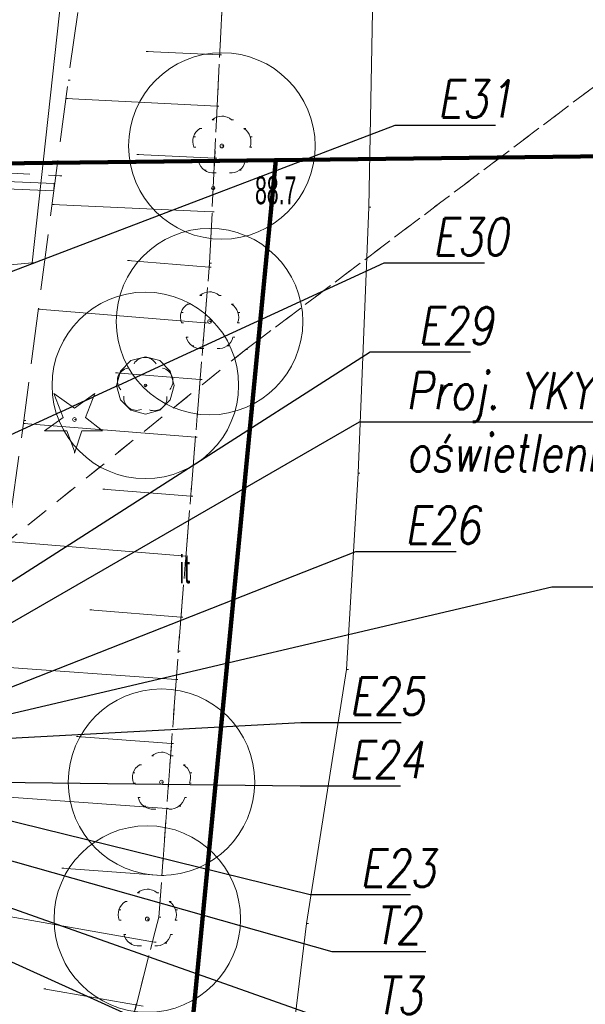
# Model space of a CAD drawing. Extents: x -198213 to 5540361, y 56395 to 5961443.
# Tile 69 of 76: x 5539607 to 5539623, y 5961331 to 5961357. Entities that reach past the tile are written whole.
import ezdxf
from ezdxf import colors
from ezdxf.entities.mleader import LeaderData, LeaderLine
from ezdxf.math import Vec2, Vec3

# ---------------------------------------------------------------- set-up
doc = ezdxf.new("R2010")
doc.units = 0
doc.header["$MEASUREMENT"] = 0
for name, pattern in [('L_0_03', [1, 0.5, -0.5]), ('L_0_06', [2, 1.5, -0.5]), ('Long Dashed', [2400, 1200, -1200]), ('Wipeout_Contour', [1000, 0, -1000])]:
    doc.linetypes.add(name, pattern=pattern)
for name, color, linetype, lineweight in [('$ IE_OPISY', 7, 'Continuous', 25), ('000_Inne__niezydentyfikowane__Nr_Pióra__7', 8, 'Continuous', 13), ('0_Nr_Pióra__7', 8, 'Continuous', 13), ('217_kontur_klasyfikacyjny_Nr_Pióra__3', 8, 'Continuous', 18), ('218_kontur_uzytku_gruntowego_Nr_Pióra__3', 8, 'Continuous', 18), ('219_dzialka_ewidencyjna_Nr_Pióra__96', 8, 'Continuous', 13), ('ARCH MAPA RUSINOWO_Nr_Pióra__60', 8, 'Continuous', 211), ('Arch opisy_Nr_Pióra__80', 8, 'Continuous', 211), ('Arch schody_Nr_Pióra__21', 8, 'Continuous', 9), ('Arch zieleń_Nr_Pióra__4', 8, 'Continuous', 9), ('drzewo_lisciaste_Nr_Pióra__7', 8, 'Continuous', 13), ('inny_obiekt_zagospodarowania_terenu_Atr17_Nr_Pióra__7', 8, 'Continuous', 13), ('inny_obiekt_zagospodarowania_terenu_Nr_Pióra__7', 8, 'Continuous', 13), ('IT_Nr_Pióra__96', 8, 'Continuous', 13), ('OT_ZagospodarowanieTerenu_P_Nr_Pióra__96', 8, 'Continuous', 13), ('pikieta_naturalna_Atr2_Nr_Pióra__7', 8, 'Continuous', 13), ('pikieta_naturalna_Nr_Pióra__7', 8, 'Continuous', 13), ('przewod_gazowy_Nr_Pióra__7', 8, 'Continuous', 13), ('przewod_telekomunikacyjny_podziemny_Nr_Pióra__7', 8, 'Continuous', 13), ('skarpa_nieumocniona_Nr_Pióra__7', 8, 'Continuous', 13)]:
    doc.layers.add(name, color=color, linetype=linetype, lineweight=lineweight)
doc.layers.add('OT_ZagospodarowanieTerenu_P', color=8, linetype='Continuous')
doc.styles.add('1. Elektrobau_02.2024', font='romans.shx', dxfattribs={"width": 0.8, "oblique": 10})
doc.styles.add('GENERATED_STYLE_8', font='ARIALN.TTF')

msp = doc.modelspace()

# ---------------------------------------------------------------- linework, layer by layer
at = {"layer": '000_Inne__niezydentyfikowane__Nr_Pióra__7', "linetype": 'Continuous', "flags": 128}
for points in [[(5539612.75, 5961356.26), (5539610.78, 5961356.35)], [(5539612.68, 5961354.89), (5539608.63, 5961355.09)], [(5539612.62, 5961353.49), (5539610.53, 5961353.59)], [(5539612.55, 5961352.05), (5539608.26, 5961352.25)], [(5539612.47, 5961350.57), (5539610.28, 5961350.75)], [(5539612.35, 5961349.08), (5539607.89, 5961349.44)], [(5539611.98, 5961344.43), (5539609.62, 5961344.62)], [(5539611.85, 5961342.82), (5539607.05, 5961343.21)], [(5539611.71, 5961341.18), (5539609.27, 5961341.38)], [(5539611.58, 5961339.51), (5539606.6, 5961339.87)], [(5539611.46, 5961337.8), (5539608.91, 5961337.98)], [(5539611.33, 5961336.05), (5539606.11, 5961336.43)], [(5539611.2, 5961334.26), (5539608.52, 5961334.45)], [(5539611, 5961332.47), (5539605.88, 5961333.37)], [(5539610.7, 5961330.75), (5539608.04, 5961331.22)]]:
    msp.add_lwpolyline(points, dxfattribs=at)
at = {"layer": '0_Nr_Pióra__7', "linetype": 'Continuous'}
for p, q in [((5539610.78, 5961356.35), (5539610.83, 5961356.35)), ((5539612.75, 5961356.26), (5539612.8, 5961356.26)), ((5539608.69, 5961355.58), (5539608.74, 5961355.58)), ((5539608.63, 5961355.09), (5539608.68, 5961355.09)), ((5539612.68, 5961354.89), (5539612.73, 5961354.89)), ((5539612.549, 5961354.523), (5539612.599, 5961354.523)), ((5539612.81, 5961354.62), (5539612.86, 5961354.62)), ((5539613.071, 5961354.523), (5539613.121, 5961354.523)), ((5539612.222, 5961354.286), (5539612.272, 5961354.286)), ((5539613.398, 5961354.286), (5539613.448, 5961354.286)), ((5539612.05, 5961354.068), (5539612.1, 5961354.068)), ((5539613.57, 5961354.068), (5539613.62, 5961354.068)), ((5539610.53, 5961353.59), (5539610.58, 5961353.59)), ((5539612.061, 5961353.791), (5539612.111, 5961353.791)), ((5539612.81, 5961353.82), (5539612.86, 5961353.82)), ((5539613.559, 5961353.791), (5539613.609, 5961353.791)), ((5539612.186, 5961353.405), (5539612.236, 5961353.405)), ((5539612.62, 5961353.49), (5539612.67, 5961353.49)), ((5539613.434, 5961353.405), (5539613.484, 5961353.405)), ((5539612.34, 5961353.172), (5539612.39, 5961353.172)), ((5539612.609, 5961353.097), (5539612.659, 5961353.097)), ((5539613.011, 5961353.097), (5539613.061, 5961353.097)), ((5539613.28, 5961353.172), (5539613.33, 5961353.172)), ((5539608.47, 5961353.015), (5539608.52, 5961353.015)), ((5539612.58, 5961352.69), (5539612.63, 5961352.69)), ((5539608.26, 5961352.25), (5539608.31, 5961352.25)), ((5539612.55, 5961352.05), (5539612.6, 5961352.05)), ((5539616.75, 5961352.18), (5539616.8, 5961352.18)), ((5539607.72, 5961350.69), (5539607.77, 5961350.69)), ((5539610.28, 5961350.75), (5539610.33, 5961350.75)), ((5539612.48, 5961350.68), (5539612.53, 5961350.68)), ((5539612.47, 5961350.57), (5539612.52, 5961350.57)), ((5539612.48, 5961349.91), (5539612.53, 5961349.91)), ((5539612.219, 5961349.813), (5539612.269, 5961349.813)), ((5539612.741, 5961349.813), (5539612.791, 5961349.813)), ((5539607.89, 5961349.44), (5539607.94, 5961349.44)), ((5539611.72, 5961349.358), (5539611.77, 5961349.358)), ((5539611.892, 5961349.576), (5539611.942, 5961349.576)), ((5539613.068, 5961349.576), (5539613.118, 5961349.576)), ((5539613.24, 5961349.358), (5539613.29, 5961349.358)), ((5539612.48, 5961349.11), (5539612.53, 5961349.11)), ((5539611.731, 5961349.081), (5539611.781, 5961349.081)), ((5539612.35, 5961349.08), (5539612.4, 5961349.08)), ((5539613.229, 5961349.081), (5539613.279, 5961349.081)), ((5539611.856, 5961348.695), (5539611.906, 5961348.695)), ((5539613.104, 5961348.695), (5539613.154, 5961348.695)), ((5539612.01, 5961348.462), (5539612.06, 5961348.462)), ((5539612.279, 5961348.387), (5539612.329, 5961348.387)), ((5539612.681, 5961348.387), (5539612.731, 5961348.387)), ((5539612.95, 5961348.462), (5539613, 5961348.462)), ((5539613.45, 5961348.36), (5539613.5, 5961348.36)), ((5539612.23, 5961347.56), (5539612.28, 5961347.56)), ((5539607.5, 5961346.46), (5539607.55, 5961346.46)), ((5539607.49, 5961346.38), (5539607.54, 5961346.38)), ((5539612.1, 5961346.01), (5539612.15, 5961346.01)), ((5539616.46, 5961345.05), (5539616.51, 5961345.05)), ((5539609.62, 5961344.62), (5539609.67, 5961344.62)), ((5539611.98, 5961344.43), (5539612.03, 5961344.43)), ((5539611.85, 5961342.82), (5539611.9, 5961342.82)), ((5539609.27, 5961341.38), (5539609.32, 5961341.38)), ((5539611.71, 5961341.18), (5539611.76, 5961341.18)), ((5539611.64, 5961340.27), (5539611.69, 5961340.27)), ((5539616.15, 5961339.78), (5539616.2, 5961339.78)), ((5539611.58, 5961339.51), (5539611.63, 5961339.51)), ((5539608.91, 5961337.98), (5539608.96, 5961337.98)), ((5539611.46, 5961337.8), (5539611.51, 5961337.8)), ((5539611.19, 5961337.56), (5539611.24, 5961337.56)), ((5539610.602, 5961337.226), (5539610.652, 5961337.226)), ((5539610.929, 5961337.463), (5539610.979, 5961337.463)), ((5539611.451, 5961337.463), (5539611.501, 5961337.463)), ((5539611.778, 5961337.226), (5539611.828, 5961337.226)), ((5539610.43, 5961337.008), (5539610.48, 5961337.008)), ((5539611.95, 5961337.008), (5539612, 5961337.008)), ((5539610.441, 5961336.731), (5539610.491, 5961336.731)), ((5539611.19, 5961336.76), (5539611.24, 5961336.76)), ((5539611.939, 5961336.731), (5539611.989, 5961336.731)), ((5539610.566, 5961336.345), (5539610.616, 5961336.345)), ((5539611.814, 5961336.345), (5539611.864, 5961336.345)), ((5539610.72, 5961336.112), (5539610.77, 5961336.112)), ((5539610.989, 5961336.037), (5539611.039, 5961336.037)), ((5539611.33, 5961336.05), (5539611.38, 5961336.05)), ((5539611.391, 5961336.037), (5539611.441, 5961336.037)), ((5539611.66, 5961336.112), (5539611.71, 5961336.112)), ((5539608.52, 5961334.45), (5539608.57, 5961334.45)), ((5539611.2, 5961334.26), (5539611.25, 5961334.26)), ((5539610.549, 5961333.793), (5539610.599, 5961333.793)), ((5539610.81, 5961333.89), (5539610.86, 5961333.89)), ((5539611.071, 5961333.793), (5539611.121, 5961333.793)), ((5539610.222, 5961333.556), (5539610.272, 5961333.556)), ((5539611.398, 5961333.556), (5539611.448, 5961333.556)), ((5539610.05, 5961333.338), (5539610.1, 5961333.338)), ((5539611.57, 5961333.338), (5539611.62, 5961333.338)), ((5539610.061, 5961333.061), (5539610.111, 5961333.061)), ((5539610.81, 5961333.09), (5539610.86, 5961333.09)), ((5539611.12, 5961333.14), (5539611.17, 5961333.14)), ((5539611.559, 5961333.061), (5539611.609, 5961333.061)), ((5539615.08, 5961332.97), (5539615.13, 5961332.97)), ((5539610.186, 5961332.675), (5539610.236, 5961332.675)), ((5539611, 5961332.47), (5539611.05, 5961332.47)), ((5539611.434, 5961332.675), (5539611.484, 5961332.675)), ((5539610.34, 5961332.442), (5539610.39, 5961332.442)), ((5539610.609, 5961332.367), (5539610.659, 5961332.367)), ((5539611.011, 5961332.367), (5539611.061, 5961332.367)), ((5539611.28, 5961332.442), (5539611.33, 5961332.442)), ((5539608.04, 5961331.22), (5539608.09, 5961331.22))]:
    msp.add_line(p, q, dxfattribs=at)
at = {"layer": '217_kontur_klasyfikacyjny_Nr_Pióra__3', "linetype": 'L_0_03', "flags": 128}
for points in [[(5539613.45, 5961348.36), (5539634.87, 5961364.54)], [(5539634.87, 5961364.54), (5539613.45, 5961348.36)]]:
    msp.add_lwpolyline(points, dxfattribs=at)
at = {"layer": '218_kontur_uzytku_gruntowego_Nr_Pióra__3', "linetype": 'L_0_03', "flags": 128}
for points in [[(5539613.45, 5961348.36), (5539634.87, 5961364.54)], [(5539634.87, 5961364.54), (5539613.45, 5961348.36)]]:
    msp.add_lwpolyline(points, dxfattribs=at)
at = {"layer": '219_dzialka_ewidencyjna_Nr_Pióra__96', "linetype": 'Continuous', "flags": 128}
msp.add_lwpolyline([(5539606.76, 5961353.35), (5539649.32, 5961353.86)], dxfattribs=at)
at = {"layer": 'ARCH MAPA RUSINOWO_Nr_Pióra__60', "linetype": 'Continuous', "flags": 128}
msp.add_lwpolyline([(5539606.76, 5961353.35), (5539639.57, 5961353.743)], dxfattribs=at)
at = {"layer": 'Arch opisy_Nr_Pióra__80', "linetype": 'Long Dashed'}
msp.add_line((5539606.76, 5961353.35), (5539614.259, 5961353.44), dxfattribs=at)
at = {"layer": 'Arch schody_Nr_Pióra__21', "linetype": 'Continuous'}
for p, q in [((5539608.307, 5961352.617), (5539596.476, 5961353.08)), ((5539608.315, 5961352.817), (5539596.484, 5961353.28)), ((5539608.307, 5961352.617), (5539608.315, 5961352.817))]:
    msp.add_line(p, q, dxfattribs=at)
at = {"layer": 'Arch zieleń_Nr_Pióra__4', "linetype": 'Continuous'}
for centre in [(5539612.81, 5961353.82), (5539611.19, 5961336.76), (5539610.81, 5961333.09)]:
    msp.add_circle(centre, 2.5, dxfattribs=at)
at = {"layer": 'drzewo_lisciaste_Nr_Pióra__7', "linetype": 'Continuous'}
for centre in [(5539612.81, 5961353.82), (5539612.48, 5961349.11), (5539611.19, 5961336.76), (5539610.81, 5961333.09)]:
    msp.add_circle(centre, 0.05, dxfattribs=at)
for centre, start, end in [((5539612.81, 5961354.22), 49.272, 130.728), ((5539612.43, 5961353.944), 121.308, 202.548), ((5539613.19, 5961353.944), 337.452, 58.692), ((5539612.575, 5961353.496), 193.221, 274.871), ((5539613.045, 5961353.496), 265.129, 346.779), ((5539612.48, 5961349.51), 49.272, 130.728), ((5539612.1, 5961349.234), 121.308, 202.548), ((5539612.86, 5961349.234), 337.452, 58.692), ((5539612.245, 5961348.786), 193.221, 274.871), ((5539612.715, 5961348.786), 265.129, 346.779), ((5539611.19, 5961337.16), 49.272, 130.728), ((5539610.81, 5961336.884), 121.308, 202.548), ((5539611.57, 5961336.884), 337.452, 58.692), ((5539610.955, 5961336.436), 193.221, 274.871), ((5539611.425, 5961336.436), 265.129, 346.779), ((5539610.81, 5961333.49), 49.272, 130.728), ((5539610.43, 5961333.214), 121.308, 202.548), ((5539611.19, 5961333.214), 337.452, 58.692), ((5539610.575, 5961332.766), 193.221, 274.871), ((5539611.045, 5961332.766), 265.129, 346.779)]:
    msp.add_arc(centre, 0.4, start, end, dxfattribs=at)
at = {"layer": 'IT_Nr_Pióra__96', "linetype": 'L_0_03', "flags": 128}
msp.add_lwpolyline([(5539597.185, 5961353.741), (5539599.762, 5961353.548), (5539608.47, 5961353.015)], dxfattribs=at)
at = {"layer": 'pikieta_naturalna_Nr_Pióra__7', "linetype": 'Continuous'}
msp.add_circle((5539612.58, 5961352.69), 0.045, dxfattribs=at)
at = {"layer": 'przewod_telekomunikacyjny_podziemny_Nr_Pióra__7', "linetype": 'Continuous', "flags": 128}
msp.add_lwpolyline([(5539621.97, 5961383.07), (5539614.45, 5961381.26), (5539615.68, 5961372.42), (5539616.21, 5961367.74), (5539615.03, 5961364.46), (5539609.12, 5961363.45), (5539607.72, 5961350.69), (5539593.15, 5961349.35)], dxfattribs=at)

# ---------------------------------------------------------------- texts
at = {"layer": 'inny_obiekt_zagospodarowania_terenu_Atr17_Nr_Pióra__7', "linetype": 'Continuous', "insert": (5539611.674, 5961342.842), "char_height": 0.75, "attachment_point": 1, "style": 'GENERATED_STYLE_8'}
msp.add_mtext('{\\W0.660000x;it}', dxfattribs=at)
at = {"layer": 'pikieta_naturalna_Atr2_Nr_Pióra__7', "linetype": 'Continuous', "insert": (5539613.699, 5961353.008), "char_height": 0.75, "attachment_point": 1, "style": 'GENERATED_STYLE_8'}
msp.add_mtext('{\\W0.660000x;88.7}', dxfattribs=at)

# ---------------------------------------------------------------- leaders
at = {"layer": '$ IE_OPISY'}
ml = msp.add_multileader_mtext('Standard', dxfattribs=at)
ml.set_content('E31', color=7, style='1. Elektrobau_02.2024')
ml.set_leader_properties(linetype='ByLayer', lineweight=-1)
ml.build(insert=Vec2(0, 0))
ml.multileader.update_dxf_attribs({"text_left_attachment_type": 6, "text_right_attachment_type": 6, "dogleg_length": 1.152, "arrow_head_size": 0.5})
ctx = ml.context
ctx.base_point, ctx.char_height, ctx.arrow_head_size, ctx.landing_gap_size, ctx.plane_origin = Vec3(5539618.602, 5961354.38), 1, 0.5, 0.09, Vec3(5539598.26, 5961200.829)
ctx.left_attachment, ctx.right_attachment, ctx.text_align_type, ctx.attachment_type = 6, 6, 2, 2
notes = []
notes.append((ctx, [(0, (1, 1, 0), (5539617.45, 5961354.38), (1, 0), 1.152, [(0, [(5539601.559, 5961348.318)], 0, [])])]))
ctx.mtext.insert, ctx.mtext.width, ctx.mtext.alignment, ctx.mtext.flow_direction = Vec3(5539620.621, 5961355.58), 1.43336, 3, 5
ml = msp.add_multileader_mtext('Standard', dxfattribs=at)
ml.set_content('E26', color=7, style='1. Elektrobau_02.2024')
ml.set_leader_properties(linetype='ByLayer', lineweight=-1)
ml.build(insert=Vec2(0, 0))
ml.multileader.update_dxf_attribs({"text_left_attachment_type": 6, "text_right_attachment_type": 6, "dogleg_length": 1.152, "arrow_head_size": 0.5})
ctx = ml.context
ctx.base_point, ctx.char_height, ctx.arrow_head_size, ctx.landing_gap_size, ctx.plane_origin = Vec3(5539617.554, 5961342.948), 1, 0.5, 0.09, Vec3(5539597.667, 5961193.073)
ctx.left_attachment, ctx.right_attachment, ctx.text_align_type, ctx.attachment_type = 6, 6, 2, 2
notes.append((ctx, [(0, (1, 1, 0), (5539616.402, 5961342.948), (1, 0), 1.152, [(0, [(5539601.105, 5961336.927)], 0, [])])]))
ctx.mtext.insert, ctx.mtext.width, ctx.mtext.alignment, ctx.mtext.flow_direction = Vec3(5539619.738, 5961344.148), 1.43336, 3, 5
ml = msp.add_multileader_mtext('Standard', dxfattribs=at)
ml.set_content('\\Q10;\\W0.8;{\\A1;Proj. szafka certyfikowanego przeciwpożarowego \\Pwyłącznika prądu} PWP', color=7, style='1. Elektrobau_02.2024')
ml.set_leader_properties(linetype='ByLayer', lineweight=-1)
ml.build(insert=Vec2(0, 0))
ml.multileader.update_dxf_attribs({"text_left_attachment_type": 6, "text_right_attachment_type": 6, "dogleg_length": 1.152, "arrow_head_size": 0.5})
ctx = ml.context
ctx.base_point, ctx.char_height, ctx.arrow_head_size, ctx.landing_gap_size, ctx.plane_origin = Vec3(5539622.808, 5961342.001, 20.4), 1, 0.5, 0.09, Vec3(5539655.323, 5961345.618, 20.4)
ctx.left_attachment, ctx.right_attachment = 6, 6
notes.append((ctx, [(0, (1, 1, 0), (5539621.656, 5961342.001, 20.4), (1, 0), 1.152, [(0, [(5539604.909, 5961338.073, 20.4)], 0, [])])]))
ctx.mtext.insert, ctx.mtext.width, ctx.mtext.defined_height, ctx.mtext.flow_direction = Vec3(5539622.898, 5961343.334, 20.4), 37.49114, 8.425, 5
ml = msp.add_multileader_mtext('Standard', dxfattribs=at)
ml.set_content('E25', color=7, style='1. Elektrobau_02.2024')
ml.set_leader_properties(linetype='ByLayer', lineweight=-1)
ml.build(insert=Vec2(0, 0))
ml.multileader.update_dxf_attribs({"text_left_attachment_type": 6, "text_right_attachment_type": 6, "dogleg_length": 1.152, "arrow_head_size": 0.5})
ctx = ml.context
ctx.base_point, ctx.char_height, ctx.arrow_head_size, ctx.landing_gap_size, ctx.plane_origin = Vec3(5539616.08, 5961338.363), 1, 0.5, 0.09, Vec3(5539598.98, 5961193.021)
ctx.left_attachment, ctx.right_attachment, ctx.text_align_type, ctx.attachment_type = 6, 6, 2, 2
notes.append((ctx, [(0, (1, 1, 0), (5539614.928, 5961338.363), (1, 0), 1.152, [(0, [(5539604.771, 5961337.814)], 0, [])])]))
ctx.mtext.insert, ctx.mtext.width, ctx.mtext.alignment, ctx.mtext.flow_direction = Vec3(5539618.251, 5961339.563), 1.43336, 3, 5
ml = msp.add_multileader_mtext('Standard', dxfattribs=at)
ml.set_content('E28', color=7, style='1. Elektrobau_02.2024')
ml.set_leader_properties(linetype='ByLayer', lineweight=-1)
ml.build(insert=Vec2(0, 0))
ml.multileader.update_dxf_attribs({"text_left_attachment_type": 6, "text_right_attachment_type": 6, "dogleg_length": 1.152, "arrow_head_size": 0.5})
ctx = ml.context
ctx.base_point, ctx.char_height, ctx.arrow_head_size, ctx.landing_gap_size, ctx.plane_origin = Vec3(5539616.237, 5961328.36), 1, 0.5, 0.09, Vec3(5539590.695, 5961192.549)
ctx.left_attachment, ctx.right_attachment, ctx.text_align_type, ctx.attachment_type = 6, 6, 2, 2
notes.append((ctx, [(0, (1, 1, 0), (5539615.085, 5961328.36), (1, 0), 1.152, [(0, [(5539594.266, 5961337.773)], 0, [])])]))
ctx.mtext.insert, ctx.mtext.width, ctx.mtext.alignment, ctx.mtext.flow_direction = Vec3(5539618.421, 5961329.56), 1.43336, 3, 5
ml = msp.add_multileader_mtext('Standard', dxfattribs=at)
ml.set_content('E24', color=7, style='1. Elektrobau_02.2024')
ml.set_leader_properties(linetype='ByLayer', lineweight=-1)
ml.build(insert=Vec2(0, 0))
ml.multileader.update_dxf_attribs({"text_left_attachment_type": 6, "text_right_attachment_type": 6, "dogleg_length": 1.152, "arrow_head_size": 0.5})
ctx = ml.context
ctx.base_point, ctx.char_height, ctx.arrow_head_size, ctx.landing_gap_size, ctx.plane_origin = Vec3(5539616.065, 5961336.663), 1, 0.5, 0.09, Vec3(5539598.98, 5961191.199)
ctx.left_attachment, ctx.right_attachment, ctx.text_align_type, ctx.attachment_type = 6, 6, 2, 2
notes.append((ctx, [(0, (1, 1, 0), (5539614.912, 5961336.663), (1, 0), 1.152, [(0, [(5539604.72, 5961336.788)], 0, [])])]))
ctx.mtext.insert, ctx.mtext.width, ctx.mtext.alignment, ctx.mtext.flow_direction = Vec3(5539618.232, 5961337.863), 1.43336, 3, 5
ml = msp.add_multileader_mtext('Standard', dxfattribs=at)
ml.set_content('E27', color=7, style='1. Elektrobau_02.2024')
ml.set_leader_properties(linetype='ByLayer', lineweight=-1)
ml.build(insert=Vec2(0, 0))
ml.multileader.update_dxf_attribs({"text_left_attachment_type": 6, "text_right_attachment_type": 6, "dogleg_length": 1.152, "arrow_head_size": 0.5})
ctx = ml.context
ctx.base_point, ctx.char_height, ctx.arrow_head_size, ctx.landing_gap_size, ctx.plane_origin = Vec3(5539616.268, 5961326.484), 1, 0.5, 0.09, Vec3(5539590.668, 5961191.962)
ctx.left_attachment, ctx.right_attachment, ctx.text_align_type, ctx.attachment_type = 6, 6, 2, 2
notes.append((ctx, [(0, (1, 1, 0), (5539615.116, 5961326.484), (1, 0), 1.152, [(0, [(5539594.22, 5961337.183)], 0, [])])]))
ctx.mtext.insert, ctx.mtext.width, ctx.mtext.alignment, ctx.mtext.flow_direction = Vec3(5539618.515, 5961327.684), 1.43336, 3, 5
ml = msp.add_multileader_mtext('Standard', dxfattribs=at)
ml.set_content('E23', color=7, style='1. Elektrobau_02.2024')
ml.set_leader_properties(linetype='ByLayer', lineweight=-1)
ml.build(insert=Vec2(0, 0))
ml.multileader.update_dxf_attribs({"text_left_attachment_type": 6, "text_right_attachment_type": 6, "dogleg_length": 1.152, "arrow_head_size": 0.5})
ctx = ml.context
ctx.base_point, ctx.char_height, ctx.arrow_head_size, ctx.landing_gap_size, ctx.plane_origin = Vec3(5539616.326, 5961333.751), 1, 0.5, 0.09, Vec3(5539598.926, 5961191.651)
ctx.left_attachment, ctx.right_attachment, ctx.text_align_type, ctx.attachment_type = 6, 6, 2, 2
notes.append((ctx, [(0, (1, 1, 0), (5539615.174, 5961333.751), (1, 0), 1.152, [(0, [(5539602.477, 5961336.872)], 0, [])])]))
ctx.mtext.insert, ctx.mtext.width, ctx.mtext.alignment, ctx.mtext.flow_direction = Vec3(5539618.535, 5961334.951), 1.43336, 3, 5
ml = msp.add_multileader_mtext('Standard', dxfattribs=at)
ml.set_content('T2', color=7, style='1. Elektrobau_02.2024')
ml.set_leader_properties(linetype='ByLayer', lineweight=-1)
ml.build(insert=Vec2(0, 0))
ml.multileader.update_dxf_attribs({"text_left_attachment_type": 6, "text_right_attachment_type": 6, "dogleg_length": 1.152, "arrow_head_size": 0.5})
ctx = ml.context
ctx.base_point, ctx.char_height, ctx.arrow_head_size, ctx.landing_gap_size, ctx.plane_origin = Vec3(5539616.911, 5961332.218), 1, 0.5, 0.09, Vec3(5539618.106, 5961187.151)
ctx.left_attachment, ctx.right_attachment, ctx.text_align_type, ctx.attachment_type = 6, 6, 2, 2
notes.append((ctx, [(0, (1, 1, 0), (5539615.758, 5961332.218), (1, 0), 1.152, [(0, [(5539601.805, 5961336.168)], 0, [])])]))
ctx.mtext.insert, ctx.mtext.width, ctx.mtext.alignment, ctx.mtext.flow_direction = Vec3(5539618.148, 5961333.418), 1.43336, 3, 5
ml = msp.add_multileader_mtext('Standard', dxfattribs=at)
ml.set_content('T3', color=7, style='1. Elektrobau_02.2024')
ml.set_leader_properties(linetype='ByLayer', lineweight=-1)
ml.build(insert=Vec2(0, 0))
ml.multileader.update_dxf_attribs({"text_left_attachment_type": 6, "text_right_attachment_type": 6, "dogleg_length": 1.152, "arrow_head_size": 0.5})
ctx = ml.context
ctx.base_point, ctx.char_height, ctx.arrow_head_size, ctx.landing_gap_size, ctx.plane_origin = Vec3(5539616.911, 5961330.342), 1, 0.5, 0.09, Vec3(5539618.106, 5961185.275)
ctx.left_attachment, ctx.right_attachment, ctx.text_align_type, ctx.attachment_type = 6, 6, 2, 2
notes.append((ctx, [(0, (1, 1, 0), (5539615.758, 5961330.342), (1, 0), 1.152, [(0, [(5539602.722, 5961334.954)], 0, [])])]))
ctx.mtext.insert, ctx.mtext.width, ctx.mtext.alignment, ctx.mtext.flow_direction = Vec3(5539618.182, 5961331.542), 1.43336, 3, 5
ml = msp.add_multileader_mtext('Standard', dxfattribs=at)
ml.set_content('E22', color=7, style='1. Elektrobau_02.2024')
ml.set_leader_properties(linetype='ByLayer', lineweight=-1)
ml.build(insert=Vec2(0, 0))
ml.multileader.update_dxf_attribs({"text_left_attachment_type": 6, "text_right_attachment_type": 6, "dogleg_length": 1.152, "arrow_head_size": 0.5})
ctx = ml.context
ctx.base_point, ctx.char_height, ctx.arrow_head_size, ctx.landing_gap_size, ctx.plane_origin = Vec3(5539616.169, 5961324.608), 1, 0.5, 0.09, Vec3(5539598.733, 5961186.765)
ctx.left_attachment, ctx.right_attachment, ctx.text_align_type, ctx.attachment_type = 6, 6, 2, 2
notes.append((ctx, [(0, (1, 1, 0), (5539615.017, 5961324.608), (1, 0), 1.152, [(0, [(5539602.285, 5961331.987)], 0, [])])]))
ctx.mtext.insert, ctx.mtext.width, ctx.mtext.alignment, ctx.mtext.flow_direction = Vec3(5539618.345, 5961325.808), 1.43336, 3, 5
for ctx, leaders in notes:
    for number, flags, end, landing, length, lines in leaders:
        leader = LeaderData()
        leader.index, (leader.has_last_leader_line, leader.has_dogleg_vector, leader.attachment_direction) = number, flags
        leader.last_leader_point, leader.dogleg_vector, leader.dogleg_length = Vec3(end), Vec3(landing), length
        for number, points, colour, breaks in lines:
            line = LeaderLine()
            line.index, line.vertices, line.color, line.breaks = number, Vec3.list(points), colors.encode_raw_color(colour), breaks
            leader.lines.append(line)
        ctx.leaders.append(leader)

# ---------------------------------------------------------------- wipeouts: each hides what was drawn before it
at = {"color": 254, "linetype": 'Wipeout_Contour', "lineweight": 0, "ltscale": 1916841.154074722}
msp.add_wipeout([(5539610.758, 5961346.631), (5539611.143, 5961346.734), (5539611.424, 5961347.015), (5539611.527, 5961347.4), (5539611.424, 5961347.785), (5539611.143, 5961348.066), (5539610.758, 5961348.169), (5539610.373, 5961348.066), (5539610.092, 5961347.785), (5539609.989, 5961347.4), (5539610.092, 5961347.015), (5539610.373, 5961346.734)], dxfattribs=at).dxf.layer = 'OT_ZagospodarowanieTerenu_P'
at = {"color": 254, "linetype": 'Wipeout_Contour', "lineweight": 0, "ltscale": 1762214.235455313}
msp.add_wipeout([(5539608.857, 5961345.635), (5539608.857, 5961345.585), (5539609.057, 5961346.185), (5539609.607, 5961346.185), (5539609.157, 5961346.535), (5539609.407, 5961347.185), (5539608.857, 5961346.785), (5539608.307, 5961347.185), (5539608.557, 5961346.535), (5539608.057, 5961346.185), (5539608.657, 5961346.185)], dxfattribs=at).dxf.layer = 'OT_ZagospodarowanieTerenu_P'

# ---------------------------------------------------------------- next in the draw order: linework, layer by layer
at = {"layer": '000_Inne__niezydentyfikowane__Nr_Pióra__7', "linetype": 'Continuous', "flags": 128}
for points in [[(5539612.23, 5961347.56), (5539609.96, 5961347.74)], [(5539612.1, 5961346.01), (5539607.49, 5961346.38)]]:
    msp.add_lwpolyline(points, dxfattribs=at)
at = {"layer": '0_Nr_Pióra__7', "linetype": 'Continuous'}
msp.add_line((5539609.96, 5961347.74), (5539610.01, 5961347.74), dxfattribs=at)
at = {"layer": '217_kontur_klasyfikacyjny_Nr_Pióra__3', "linetype": 'L_0_03', "flags": 128}
for points in [[(5539595.25, 5961333.69), (5539613.45, 5961348.36)], [(5539613.45, 5961348.36), (5539595.25, 5961333.69)]]:
    msp.add_lwpolyline(points, dxfattribs=at)
at = {"layer": '218_kontur_uzytku_gruntowego_Nr_Pióra__3', "linetype": 'L_0_03', "flags": 128}
for points in [[(5539595.25, 5961333.69), (5539613.45, 5961348.36)], [(5539613.45, 5961348.36), (5539595.25, 5961333.69)]]:
    msp.add_lwpolyline(points, dxfattribs=at)
at = {"layer": 'Arch opisy_Nr_Pióra__80', "linetype": 'Long Dashed'}
msp.add_line((5539614.259, 5961353.44), (5539611.398, 5961323.861), dxfattribs=at)
at = {"layer": 'Arch zieleń_Nr_Pióra__4', "linetype": 'Continuous'}
for centre in [(5539612.48, 5961349.11), (5539610.758, 5961347.4)]:
    msp.add_circle(centre, 2.5, dxfattribs=at)
at = {"layer": 'inny_obiekt_zagospodarowania_terenu_Nr_Pióra__7', "linetype": 'L_0_03', "flags": 128}
msp.add_lwpolyline([(5539610.151, 5961329.37), (5539611.12, 5961333.14), (5539611.64, 5961340.27), (5539612.48, 5961350.68), (5539612.95, 5961360.38), (5539613.33, 5961365.93)], dxfattribs=at)
at = {"layer": 'OT_ZagospodarowanieTerenu_P_Nr_Pióra__96', "linetype": 'Continuous'}
for p, q in [((5539610.758, 5961347.4), (5539610.808, 5961347.4)), ((5539608.857, 5961346.485), (5539608.907, 5961346.485))]:
    msp.add_line(p, q, dxfattribs=at)
at = {"layer": 'OT_ZagospodarowanieTerenu_P_Nr_Pióra__96', "linetype": 'Continuous', "flags": 128}
for points in [[(5539610.758, 5961346.631), (5539611.143, 5961346.734), (5539611.424, 5961347.015), (5539611.527, 5961347.4), (5539611.424, 5961347.785), (5539611.143, 5961348.066), (5539610.758, 5961348.169), (5539610.373, 5961348.066), (5539610.092, 5961347.785), (5539609.989, 5961347.4), (5539610.092, 5961347.015), (5539610.373, 5961346.734)], [(5539608.857, 5961345.635), (5539608.857, 5961345.585), (5539609.057, 5961346.185), (5539609.607, 5961346.185), (5539609.157, 5961346.535), (5539609.407, 5961347.185), (5539608.857, 5961346.785), (5539608.307, 5961347.185), (5539608.557, 5961346.535), (5539608.057, 5961346.185), (5539608.657, 5961346.185)], [(5539608.857, 5961345.635), (5539608.657, 5961346.185), (5539608.057, 5961346.185), (5539608.557, 5961346.535), (5539608.307, 5961347.185), (5539608.857, 5961346.785), (5539609.407, 5961347.185), (5539609.157, 5961346.535), (5539609.607, 5961346.185), (5539609.057, 5961346.185), (5539608.857, 5961345.585)]]:
    msp.add_lwpolyline(points, close=True, dxfattribs=at)
at = {"layer": 'OT_ZagospodarowanieTerenu_P_Nr_Pióra__96', "linetype": 'Continuous'}
for centre, radius in [((5539610.758, 5961347.4), 0.0361), ((5539608.857, 5961346.485), 0.05)]:
    msp.add_circle(centre, radius, dxfattribs=at)
for centre, radius, start, end in [((5539610.748, 5961347.81), 0.34, 29.5388, 149.6209), ((5539610.358, 5961347.52), 0.35, 101.6336, 222.6141), ((5539611.148, 5961347.52), 0.35, 318.5035, 78.3664), ((5539610.528, 5961347.08), 0.35, 175.1009, 291.5014), ((5539610.988, 5961347.07), 0.35, 249.444, 4.8991)]:
    msp.add_arc(centre, radius, start, end, dxfattribs=at)
at = {"layer": 'przewod_gazowy_Nr_Pióra__7', "linetype": 'Continuous', "flags": 128}
msp.add_lwpolyline([(5539617.02, 5961366.51), (5539616.75, 5961352.18), (5539616.46, 5961345.05), (5539616.15, 5961339.78), (5539615.08, 5961332.97), (5539614.03, 5961324.36), (5539612.95, 5961319.45), (5539611.34, 5961315.57), (5539610, 5961311.3), (5539606.64, 5961302.59), (5539602.88, 5961293.99), (5539600.8, 5961289.38), (5539599.49, 5961285.15), (5539600.01, 5961280.28), (5539600.18, 5961274.27), (5539600.25, 5961266.4), (5539600.19, 5961256.71), (5539600.12, 5961251.91)], dxfattribs=at)
at = {"layer": 'skarpa_nieumocniona_Nr_Pióra__7', "linetype": 'L_0_06', "flags": 128}
msp.add_lwpolyline([(5539605.581, 5961330.108), (5539606.21, 5961337.04), (5539607.5, 5961346.46), (5539608.69, 5961355.58), (5539609.63, 5961362.19), (5539610.3, 5961368.66), (5539612.89, 5961368.52), (5539613.33, 5961365.93), (5539612.95, 5961360.38), (5539612.48, 5961350.68), (5539611.64, 5961340.27), (5539611.12, 5961333.14), (5539610.151, 5961329.37)], close=True, dxfattribs=at)

# ---------------------------------------------------------------- next in the draw order: leaders
at = {"layer": '$ IE_OPISY'}
ml = msp.add_multileader_mtext('Standard', dxfattribs=at)
ml.set_content('E30', color=7, style='1. Elektrobau_02.2024')
ml.set_leader_properties(linetype='ByLayer', lineweight=-1)
ml.build(insert=Vec2(0, 0))
ml.multileader.update_dxf_attribs({"text_left_attachment_type": 6, "text_right_attachment_type": 6, "dogleg_length": 1.152, "arrow_head_size": 0.5})
ctx = ml.context
ctx.base_point, ctx.char_height, ctx.arrow_head_size, ctx.landing_gap_size, ctx.plane_origin = Vec3(5539618.309, 5961350.685), 1, 0.5, 0.09, Vec3(5539598.062, 5961195.918)
ctx.left_attachment, ctx.right_attachment, ctx.text_align_type, ctx.attachment_type = 6, 6, 2, 2
notes = []
notes.append((ctx, [(0, (1, 1, 0), (5539617.157, 5961350.685), (1, 0), 1.152, [(0, [(5539601.36, 5961343.407)], 0, [])])]))
ctx.mtext.insert, ctx.mtext.width, ctx.mtext.alignment, ctx.mtext.flow_direction = Vec3(5539620.485, 5961351.885), 1.43336, 3, 5
ml = msp.add_multileader_mtext('Standard', dxfattribs=at)
ml.set_content('E29', color=7, style='1. Elektrobau_02.2024')
ml.set_leader_properties(linetype='ByLayer', lineweight=-1)
ml.build(insert=Vec2(0, 0))
ml.multileader.update_dxf_attribs({"text_left_attachment_type": 6, "text_right_attachment_type": 6, "dogleg_length": 1.152, "arrow_head_size": 0.5})
ctx = ml.context
ctx.base_point, ctx.char_height, ctx.arrow_head_size, ctx.landing_gap_size, ctx.plane_origin = Vec3(5539617.938, 5961348.301), 1, 0.5, 0.09, Vec3(5539597.864, 5961198.082)
ctx.left_attachment, ctx.right_attachment, ctx.text_align_type, ctx.attachment_type = 6, 6, 2, 2
notes.append((ctx, [(0, (1, 1, 0), (5539616.786, 5961348.301), (1, 0), 1.152, [(0, [(5539601.159, 5961338.297)], 0, [])])]))
ctx.mtext.insert, ctx.mtext.width, ctx.mtext.alignment, ctx.mtext.flow_direction = Vec3(5539620.089, 5961349.501), 1.43336, 3, 5
ml = msp.add_multileader_mtext('Standard', dxfattribs=at)
ml.set_content('{\\A1;Proj. YKY 3x1,5mm2}\\Poświetlenie wiaty  ', color=7, style='1. Elektrobau_02.2024')
ml.set_leader_properties(linetype='ByLayer', lineweight=-1)
ml.build(insert=Vec2(0, 0))
ml.multileader.update_dxf_attribs({"text_left_attachment_type": 6, "text_right_attachment_type": 6, "dogleg_length": 1.152, "arrow_head_size": 0.5})
ctx = ml.context
ctx.base_point, ctx.char_height, ctx.arrow_head_size, ctx.landing_gap_size, ctx.plane_origin = Vec3(5539617.654, 5961346.424), 1, 0.5, 0.09, Vec3(5539684.538, 5961330.838)
ctx.left_attachment, ctx.right_attachment = 6, 6
notes.append((ctx, [(0, (1, 1, 0), (5539616.502, 5961346.424), (1, 0), 1.152, [(0, [(5539601.129, 5961337.546)], 0, [])])]))
ctx.mtext.insert, ctx.mtext.width, ctx.mtext.defined_height, ctx.mtext.flow_direction = Vec3(5539617.744, 5961347.758), 37.49114, 6.767, 5
for ctx, leaders in notes:
    for number, flags, end, landing, length, lines in leaders:
        leader = LeaderData()
        leader.index, (leader.has_last_leader_line, leader.has_dogleg_vector, leader.attachment_direction) = number, flags
        leader.last_leader_point, leader.dogleg_vector, leader.dogleg_length = Vec3(end), Vec3(landing), length
        for number, points, colour, breaks in lines:
            line = LeaderLine()
            line.index, line.vertices, line.color, line.breaks = number, Vec3.list(points), colors.encode_raw_color(colour), breaks
            leader.lines.append(line)
        ctx.leaders.append(leader)

doc.saveas('drawing.dxf')
